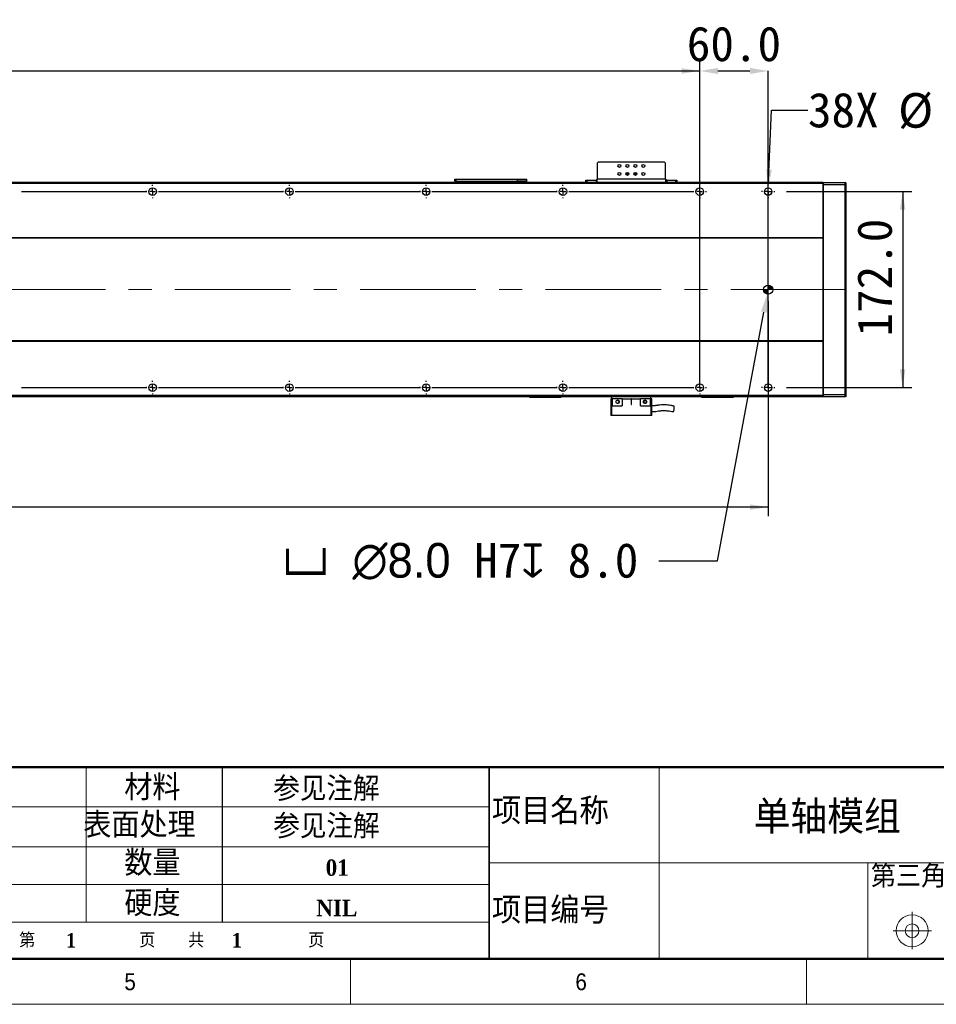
# Model space of a CAD drawing. Header units: millimetres. Extents: x 40 to 3331, y 40 to 2336.
# Tile 6 of 12: x 1790 to 2594, y 40 to 904. Entities that reach past the tile are written whole.
import ezdxf

# ---------------------------------------------------------------- set-up
doc = ezdxf.new("R2010")
doc.units = ezdxf.units.MM
doc.header["$LTSCALE"] = 8
doc.header["$PDSIZE"] = -1
doc.linetypes.add('CENTERX2', pattern=[20.32, 12.7, -2.54, 2.54, -2.54])
doc.layers.add('DIMNS', color=7, linetype='Continuous')
doc.styles.add('SLDTEXTSTYLE0', font='Gothic.ttf', dxfattribs={"width": 0.913})
doc.styles.add('SLDTEXTSTYLE1', font='timesbd.ttf', dxfattribs={"width": 0.933})
doc.styles.add('SLDTEXTSTYLE2', font='txt', dxfattribs={"bigfont": 'bigfont'})
doc.styles.add('SLDTEXTSTYLE3', font='txt', dxfattribs={"bigfont": 'bigfont'})
doc.styles.add('SLDTEXTSTYLE6', font='timesbd.ttf', dxfattribs={"width": 0.933, "bigfont": 'bigfont'})
doc.styles.add('SLDTEXTSTYLE7', font='txt')
doc.styles.add('SLDTEXTSTYLE8', font='txt', dxfattribs={"bigfont": 'bigfont'})
doc.dimstyles.new('SLDDIMSTYLE0', dxfattribs={"dimtxt": 30.4, "dimasz": 16, "dimexe": 0, "dimexo": 0.0625, "dimgap": 7.6, "dimtad": 2, "dimdec": 1, "dimrnd": 1e-09, "dimzin": 4, "dimdsep": 46, "dimtxsty": 'SLDTEXTSTYLE7', "dimsah": 1, "dimcen": 0.09, "dimadec": 0, "dimazin": 1, "dimtfac": 1, "dimtdec": 1, "dimtmove": 0, "dimatfit": 0, "dimfxl": 0, "dimfrac": 2, "dimtolj": 1, "dimtzin": 12, "dimarcsym": 0})
doc.dimstyles.new('SLDDIMSTYLE1', dxfattribs={"dimtxt": 30.4, "dimasz": 16, "dimexe": 0, "dimexo": 0.0625, "dimgap": 7.6, "dimtad": 2, "dimdec": 1, "dimrnd": 1e-09, "dimzin": 4, "dimdsep": 46, "dimtxsty": 'SLDTEXTSTYLE7', "dimsah": 1, "dimcen": 0.09, "dimadec": 0, "dimazin": 1, "dimtfac": 1, "dimtdec": 1, "dimtofl": 0, "dimtmove": 0, "dimatfit": 3, "dimfxl": 0, "dimfrac": 2, "dimtolj": 1, "dimtzin": 12, "dimarcsym": 0})
doc.dimstyles.new('SLDDIMSTYLE5', dxfattribs={"dimtxt": 30.4, "dimasz": 16, "dimexe": 0, "dimexo": 0.0625, "dimgap": 7.6, "dimtad": 0, "dimtih": 1, "dimtoh": 1, "dimdec": 1, "dimrnd": 1e-09, "dimzin": 4, "dimdsep": 46, "dimtxsty": 'SLDTEXTSTYLE7', "dimsah": 1, "dimcen": 0, "dimadec": 0, "dimazin": 1, "dimtfac": 1, "dimtdec": 1, "dimtofl": 0, "dimtmove": 0, "dimatfit": 3, "dimfxl": 0, "dimfrac": 2, "dimtolj": 1, "dimtzin": 12, "dimarcsym": 0})
doc.dimstyles.new('SLDDIMSTYLE8', dxfattribs={"dimtxt": 30.4, "dimasz": 16, "dimexe": 0, "dimexo": 0.0625, "dimgap": 7.6, "dimtad": 0, "dimtih": 1, "dimtoh": 1, "dimdec": 1, "dimrnd": 1e-09, "dimzin": 12, "dimdsep": 46, "dimtxsty": 'SLDTEXTSTYLE7', "dimsah": 1, "dimcen": 0, "dimadec": 0, "dimazin": 3, "dimtfac": 1, "dimtdec": 1, "dimtofl": 0, "dimtmove": 0, "dimatfit": 3, "dimfxl": 0, "dimfrac": 2, "dimtolj": 1, "dimtzin": 12, "dimarcsym": 0})

# ---------------------------------------------------------------- blocks, each defined once
blk = doc.blocks.new('_D_23')
at = {"layer": 'DIMNS'}
for p, q in [((466.35, 768.97), (466.35, 866.77)), ((2386.35, 768.97), (2386.35, 866.77)), ((466.35, 858.77), (2386.35, 858.77))]:
    blk.add_line(p, q, dxfattribs=at)
for points in [[(466.35, 858.77), (482.35, 856.37), (482.35, 861.17)], [(2386.35, 858.77), (2370.35, 861.17), (2370.35, 856.37)]]:
    blk.add_solid(points, dxfattribs=at)
at = {"layer": 'DIMNS', "char_height": 30.4, "attachment_point": 1}
for s, insert, style in [('1920.0', (1137.69, 898.66), 'SLDTEXTSTYLE7'), ('=16×120.0（PITCH）', (1256.5, 898.66), 'SLDTEXTSTYLE8')]:
    blk.add_mtext(s, dxfattribs=dict(at, insert=insert, style=style))
blk = doc.blocks.new('_D_26')
at = {"layer": 'DIMNS'}
for p, q in [((2446.35, 656.81), (2446.35, 468.17)), ((406.35, 650.27), (406.35, 468.17)), ((2446.35, 476.17), (406.35, 476.17))]:
    blk.add_line(p, q, dxfattribs=at)
for points in [[(406.35, 476.17), (422.35, 473.77), (422.35, 478.57)], [(2446.35, 476.17), (2430.35, 478.57), (2430.35, 473.77)]]:
    blk.add_solid(points, dxfattribs=at)
at = {"layer": 'DIMNS', "insert": (1360.23, 516.06), "char_height": 30.4, "attachment_point": 1, "style": 'SLDTEXTSTYLE7'}
blk.add_mtext('2040.0', dxfattribs=at)
blk = doc.blocks.new('_D_27')
at = {"layer": 'Defpoints', "color": 0}
for p in [(2446.35, 858.77), (2386.35, 580.97), (2446.35, 580.97)]:
    blk.add_point(p, dxfattribs=at)
at = {"layer": 'DIMNS', "color": 0, "lineweight": -2}
for p, q in [((2386.35, 581.03), (2386.35, 858.77)), ((2402.35, 858.77), (2430.35, 858.77)), ((2446.35, 581.03), (2446.35, 858.77))]:
    blk.add_line(p, q, dxfattribs=at)
at = {"layer": 'DIMNS', "color": 0}
for points in [[(2402.35, 861.44), (2402.35, 856.1), (2386.35, 858.77)], [(2430.35, 861.44), (2430.35, 856.1), (2446.35, 858.77)]]:
    blk.add_solid(points, dxfattribs=at)
at = {"layer": 'DIMNS', "color": 0, "insert": (2416.35, 897.79), "char_height": 30.4, "attachment_point": 2, "style": 'SLDTEXTSTYLE7'}
blk.add_mtext('\\A1;60.0', dxfattribs=at)
blk = doc.blocks.new('_D_28')
at = {"layer": 'Defpoints', "color": 0}
for p in [(2447.08, 670.9), (2445.61, 663.04)]:
    blk.add_point(p, dxfattribs=at)
at = {"layer": 'DIMNS', "color": 0, "lineweight": -2}
for p, q in [((2401.9, 428.91), (2442.68, 647.31)), ((2350.35, 428.91), (2401.9, 428.91))]:
    blk.add_line(p, q, dxfattribs=at)
at = {"layer": 'DIMNS', "color": 0}
blk.add_solid([(2440.06, 647.8), (2445.3, 646.82), (2445.61, 663.04)], dxfattribs=at)
at = {"layer": 'DIMNS', "color": 0, "insert": (2020.47, 444.69), "char_height": 30.4, "attachment_point": 1, "style": 'SLDTEXTSTYLE7'}
blk.add_mtext('\\A1;{\\fGDT|b0|i0|c134|p2;v} {\\fMS PGothic|b0|i0|c128|p34;∅8.0} H7{\\fGDT|b0|i0|c134|p2;x} 8.0', dxfattribs=at)
blk = doc.blocks.new('_D_30')
at = {"layer": 'DIMNS'}
for p, q in [((2446.48, 756.27), (2449.25, 824.4)), ((2449.25, 824.4), (2481.25, 824.4))]:
    blk.add_line(p, q, dxfattribs=at)
blk.add_solid([(2446.48, 756.27), (2449.53, 772.16), (2444.73, 772.35)], dxfattribs=at)
at = {"layer": 'DIMNS', "char_height": 30.4, "attachment_point": 1, "style": 'SLDTEXTSTYLE7'}
for s, insert in [('38X ', (2481.25, 839.72)), ('%%c', (2560.37, 839.42)), (' 6.6 THROUGH HOLE', (2607.34, 839.72))]:
    blk.add_mtext(s, dxfattribs=dict(at, insert=insert))
blk = doc.blocks.new('_D_31')
at = {"layer": 'DIMNS'}
for p, q in [((2462.35, 752.97), (2572.35, 752.97)), ((2564.35, 752.97), (2564.35, 580.97)), ((2462.35, 580.97), (2572.35, 580.97))]:
    blk.add_line(p, q, dxfattribs=at)
for points in [[(2564.35, 752.97), (2561.95, 736.97), (2566.75, 736.97)], [(2564.35, 580.97), (2566.75, 596.97), (2561.95, 596.97)]]:
    blk.add_solid(points, dxfattribs=at)
at = {"layer": 'DIMNS', "insert": (2524.46, 625.8), "char_height": 30.4, "attachment_point": 1, "rotation": 90, "style": 'SLDTEXTSTYLE7'}
blk.add_mtext('172.0', dxfattribs=at)
blk = doc.blocks.new('SW_CENTERMARKSYMBOL_8')
at = {"layer": 'DIMNS', "color": 0}
for p, q in [((1440, 5.08), (1440, 5.84)), ((1440, 0), (1440, 2.54)), ((1440, 0), (1440, 2.54)), ((1440, 0), (1440, 2.54)), ((1440, 0), (1440, 2.54)), ((1440, 0), (1440, 2.54)), ((1560, 5.08), (1560, 5.84)), ((1560, 0), (1560, 2.54)), ((1560, 0), (1560, 2.54)), ((1560, 0), (1560, 2.54)), ((1560, 0), (1560, 2.54)), ((1680, 5.08), (1680, 5.84)), ((1680, 0), (1680, 2.54)), ((1680, 0), (1680, 2.54)), ((1680, 0), (1680, 2.54)), ((1800, 5.08), (1800, 5.84)), ((1800, 0), (1800, 2.54)), ((1800, 0), (1800, 2.54)), ((1920, 5.08), (1920, 5.84)), ((1920, 0), (1920, 2.54)), ((1325.08, 0), (1325.84, 0)), ((1325.08, 0), (1434.92, 0)), ((1434.92, 0), (1434.16, 0)), ((1440, 0), (1437.46, 0)), ((1440, 0), (1437.46, 0)), ((1440, 0), (1437.46, 0)), ((1440, 0), (1437.46, 0)), ((1440, 0), (1437.46, 0)), ((1440, 0), (1440, -2.54)), ((1440, 0), (1442.54, 0)), ((1440, 0), (1440, -2.54)), ((1440, 0), (1442.54, 0)), ((1440, 0), (1440, -2.54)), ((1440, 0), (1442.54, 0)), ((1440, 0), (1440, -2.54)), ((1440, 0), (1442.54, 0)), ((1440, 0), (1440, -2.54)), ((1440, 0), (1442.54, 0)), ((1440, -5.08), (1440, -5.84)), ((1445.08, 0), (1445.84, 0)), ((1445.08, 0), (1554.92, 0)), ((1554.92, 0), (1554.16, 0)), ((1560, 0), (1557.46, 0)), ((1560, 0), (1557.46, 0)), ((1560, 0), (1557.46, 0)), ((1560, 0), (1557.46, 0)), ((1560, 0), (1560, -2.54)), ((1560, 0), (1562.54, 0)), ((1560, 0), (1560, -2.54)), ((1560, 0), (1562.54, 0)), ((1560, 0), (1560, -2.54)), ((1560, 0), (1562.54, 0)), ((1560, 0), (1560, -2.54)), ((1560, 0), (1562.54, 0)), ((1560, -5.08), (1560, -5.84)), ((1565.08, 0), (1565.84, 0)), ((1565.08, 0), (1674.92, 0)), ((1674.92, 0), (1674.16, 0)), ((1680, 0), (1677.46, 0)), ((1680, 0), (1677.46, 0)), ((1680, 0), (1677.46, 0)), ((1680, 0), (1680, -2.54)), ((1680, 0), (1682.54, 0)), ((1680, 0), (1680, -2.54)), ((1680, 0), (1682.54, 0)), ((1680, 0), (1680, -2.54)), ((1680, 0), (1682.54, 0)), ((1680, -5.08), (1680, -5.84)), ((1685.08, 0), (1685.84, 0)), ((1685.08, 0), (1794.92, 0)), ((1794.92, 0), (1794.16, 0)), ((1800, 0), (1797.46, 0)), ((1800, 0), (1797.46, 0)), ((1800, 0), (1800, -2.54)), ((1800, 0), (1802.54, 0)), ((1800, 0), (1800, -2.54)), ((1800, 0), (1802.54, 0)), ((1800, -5.08), (1800, -5.84)), ((1805.08, 0), (1805.84, 0)), ((1805.08, 0), (1914.92, 0)), ((1920, 0), (1917.46, 0)), ((1920, 0), (1920, -2.54)), ((1920, 0), (1922.54, 0)), ((1920, -5.08), (1920, -5.84)), ((1925.08, 0), (1925.84, 0))]:
    blk.add_line(p, q, dxfattribs=at)
blk = doc.blocks.new('SW_CENTERMARKSYMBOL_9')
at = {"layer": 'DIMNS', "color": 0}
for p, q in [((1320, 5.08), (1320, 5.84)), ((1320, 0), (1320, 2.54)), ((1320, 0), (1320, 2.54)), ((1320, 0), (1320, 2.54)), ((1320, 0), (1320, 2.54)), ((1320, 0), (1320, 2.54)), ((1440, 5.08), (1440, 5.84)), ((1440, 0), (1440, 2.54)), ((1440, 0), (1440, 2.54)), ((1440, 0), (1440, 2.54)), ((1440, 0), (1440, 2.54)), ((1560, 5.08), (1560, 5.84)), ((1560, 0), (1560, 2.54)), ((1560, 0), (1560, 2.54)), ((1560, 0), (1560, 2.54)), ((1680, 5.08), (1680, 5.84)), ((1680, 0), (1680, 2.54)), ((1680, 0), (1680, 2.54)), ((1800, 5.08), (1800, 5.84)), ((1800, 0), (1800, 2.54)), ((1205.08, 0), (1205.84, 0)), ((1205.08, 0), (1314.92, 0)), ((1314.92, 0), (1314.16, 0)), ((1320, 0), (1317.46, 0)), ((1320, 0), (1317.46, 0)), ((1320, 0), (1317.46, 0)), ((1320, 0), (1317.46, 0)), ((1320, 0), (1317.46, 0)), ((1320, 0), (1320, -2.54)), ((1320, 0), (1322.54, 0)), ((1320, 0), (1320, -2.54)), ((1320, 0), (1322.54, 0)), ((1320, 0), (1320, -2.54)), ((1320, 0), (1322.54, 0)), ((1320, 0), (1320, -2.54)), ((1320, 0), (1322.54, 0)), ((1320, 0), (1320, -2.54)), ((1320, 0), (1322.54, 0)), ((1320, -5.08), (1320, -5.84)), ((1325.08, 0), (1325.84, 0)), ((1325.08, 0), (1434.92, 0)), ((1434.92, 0), (1434.16, 0)), ((1440, 0), (1437.46, 0)), ((1440, 0), (1437.46, 0)), ((1440, 0), (1437.46, 0)), ((1440, 0), (1437.46, 0)), ((1440, 0), (1440, -2.54)), ((1440, 0), (1442.54, 0)), ((1440, 0), (1440, -2.54)), ((1440, 0), (1442.54, 0)), ((1440, 0), (1440, -2.54)), ((1440, 0), (1442.54, 0)), ((1440, 0), (1440, -2.54)), ((1440, 0), (1442.54, 0)), ((1440, -5.08), (1440, -5.84)), ((1445.08, 0), (1445.84, 0)), ((1445.08, 0), (1554.92, 0)), ((1554.92, 0), (1554.16, 0)), ((1560, 0), (1557.46, 0)), ((1560, 0), (1557.46, 0)), ((1560, 0), (1557.46, 0)), ((1560, 0), (1560, -2.54)), ((1560, 0), (1562.54, 0)), ((1560, 0), (1560, -2.54)), ((1560, 0), (1562.54, 0)), ((1560, 0), (1560, -2.54)), ((1560, 0), (1562.54, 0)), ((1560, -5.08), (1560, -5.84)), ((1565.08, 0), (1565.84, 0)), ((1565.08, 0), (1674.92, 0)), ((1674.92, 0), (1674.16, 0)), ((1680, 0), (1677.46, 0)), ((1680, 0), (1677.46, 0)), ((1680, 0), (1680, -2.54)), ((1680, 0), (1682.54, 0)), ((1680, 0), (1680, -2.54)), ((1680, 0), (1682.54, 0)), ((1680, -5.08), (1680, -5.84)), ((1685.08, 0), (1685.84, 0)), ((1685.08, 0), (1794.92, 0)), ((1800, 0), (1797.46, 0)), ((1800, 0), (1800, -2.54)), ((1800, 0), (1802.54, 0)), ((1800, -5.08), (1800, -5.84)), ((1805.08, 0), (1805.84, 0))]:
    blk.add_line(p, q, dxfattribs=at)
blk = doc.blocks.new('SW_CENTERMARKSYMBOL_10')
at = {"layer": 'DIMNS', "color": 0}
for p, q in [((-5.08, 0), (-5.84, 0)), ((0, 0), (-2.54, 0)), ((0, 5.08), (0, 5.84)), ((0, 0), (0, 2.54)), ((0, 0), (0, -2.54)), ((0, 0), (2.54, 0)), ((5.08, 0), (5.84, 0)), ((0, -5.08), (0, -5.84))]:
    blk.add_line(p, q, dxfattribs=at)
blk = doc.blocks.new('SW_CENTERMARKSYMBOL_11')
at = {"layer": 'DIMNS', "color": 0}
for p, q in [((-5.08, 0), (-5.84, 0)), ((0, 0), (-2.54, 0)), ((0, 5.08), (0, 5.84)), ((0, 0), (0, 2.54)), ((0, 0), (0, -2.54)), ((0, 0), (2.54, 0)), ((5.08, 0), (5.84, 0)), ((0, -5.08), (0, -5.84))]:
    blk.add_line(p, q, dxfattribs=at)
blk = doc.blocks.new('SW_DOWELSYMBOL_6')
at = {"linetype": 'Continuous', "lineweight": 18}
h = blk.add_hatch(color=0, dxfattribs=at)
edge = h.paths.add_edge_path(flags=0)
edge.add_arc((0, 0), 4, 180, 270)
edge.add_line((0, -4), (0, 0))
edge.add_line((0, 0), (-4, 0))
h = blk.add_hatch(color=0, dxfattribs=at)
edge = h.paths.add_edge_path(flags=0)
edge.add_arc((0, 0), 4, 0, 90)
edge.add_line((0, 4), (0, 0))
edge.add_line((0, 0), (4, 0))
at = {"layer": 'DIMNS', "color": 0}
blk.add_circle((0, 0), 4, dxfattribs=at)

msp = doc.modelspace()

# ---------------------------------------------------------------- linework, layer by layer
at = {"color": 7, "linetype": 'Continuous', "lineweight": 25}
for p, q in [((2297.3487348, 778.7713308), (2296.3486881, 777.7713288)), ((2296.3486881, 777.7713288), (2296.3486881, 763.9713336)), ((2355.3487033, 778.7713308), (2297.3487348, 778.7713308)), ((2356.3486309, 777.7713288), (2355.3487033, 778.7713308)), ((2356.3486309, 763.9713336), (2356.3486309, 777.7713288)), ((2494.3486423, 760.9713275), (358.3486647, 760.9713275)), ((2171.3486881, 761.9713295), (2171.3486881, 763.9713336)), ((2171.3486881, 763.9713336), (2172.3487348, 763.9713336)), ((2172.3487348, 761.9713295), (2171.3486881, 761.9713295)), ((2172.3487348, 763.9713336), (2172.3487348, 761.9713295)), ((2172.3487348, 763.9713336), (2226.3486356, 763.9713336)), ((2172.3487348, 761.9713295), (2226.3486356, 761.9713295)), ((2199.3486852, 760.9713275), (2199.3486852, 761.9713295)), ((2226.3486356, 761.9713295), (2226.3486356, 763.9713336)), ((2226.3486356, 763.9713336), (2234.3486518, 763.9713336)), ((2234.3486518, 761.9713295), (2226.3486356, 761.9713295)), ((2234.3486518, 763.9713336), (2234.3486518, 761.9713295)), ((2234.3486518, 761.9713295), (2234.3486518, 760.9713275)), ((2286.3486976, 760.9713275), (2286.3486976, 762.9713315)), ((2286.3486976, 762.9713315), (2287.3486251, 762.9713315)), ((2287.3486251, 762.9713315), (2287.3486251, 760.9713275)), ((2287.3486251, 762.9713315), (2295.3486414, 762.9713315)), ((2295.3486414, 762.9713315), (2295.3486414, 760.9713275)), ((2296.3486881, 762.9713315), (2295.3486414, 762.9713315)), ((2356.3486309, 763.9713336), (2296.3486881, 763.9713336)), ((2296.3486881, 760.9713275), (2296.3486881, 763.9713336)), ((2356.3486309, 763.9713336), (2356.3486309, 760.9713275)), ((2357.3486776, 762.9713315), (2356.3486309, 762.9713315)), ((2357.3486776, 762.9713315), (2357.3486776, 760.9713275)), ((2357.3486776, 762.9713315), (2365.3486938, 762.9713315)), ((2365.3486938, 760.9713275), (2365.3486938, 762.9713315)), ((2365.3486938, 762.9713315), (2366.3487405, 762.9713315)), ((2366.3487405, 762.9713315), (2366.3487405, 760.9713275)), ((2494.3486423, 760.6713299), (2494.6486921, 760.9713275)), ((2494.3486423, 760.9713275), (2494.3486423, 759.9713329)), ((2494.6486921, 760.9713275), (2494.6486921, 758.9713309)), ((2494.6486921, 760.9713275), (2514.0486927, 760.9713275)), ((2514.0486927, 758.9713309), (2514.0486927, 760.9713275)), ((2514.3487424, 760.6713299), (2514.0486927, 760.9713275)), ((2514.3487424, 760.6713299), (2514.3487424, 758.8470701)), ((2494.3486423, 759.9713329), (358.3486647, 759.9713329)), ((2494.3486423, 759.9713329), (2494.3486423, 712.4713298)), ((2494.3486423, 758.8470701), (2494.6486921, 758.9713309)), ((2494.6486921, 758.9713309), (2494.6486921, 574.9713305)), ((2514.0486927, 758.9713309), (2494.6486921, 758.9713309)), ((2514.0486927, 574.9713305), (2514.0486927, 758.9713309)), ((2514.3487424, 758.8470701), (2514.0486927, 758.9713309)), ((2514.3487424, 758.8470701), (2514.3487424, 575.0955913)), ((2494.3486423, 712.4713298), (358.3486647, 712.4713298)), ((2494.3486423, 711.9713288), (358.3486647, 711.9713288)), ((2494.3486423, 712.4713298), (2494.3486423, 711.9713288)), ((2494.3486423, 711.9713288), (2494.3486423, 621.9713289)), ((2494.3486423, 621.9713289), (358.3486647, 621.9713289)), ((2494.3486423, 621.9713289), (2494.3486423, 621.4713316)), ((2494.3486423, 621.4713316), (358.3486647, 621.4713316)), ((2494.3486423, 621.4713316), (2494.3486423, 573.9713285)), ((2494.3486423, 573.9713285), (358.3486647, 573.9713285)), ((2494.3486423, 572.9713339), (358.3486647, 572.9713339)), ((2236.8487091, 572.7713305), (2236.8487091, 572.9713339)), ((2236.8487091, 572.7713305), (2237.8486366, 572.7713305)), ((2236.8487091, 572.7713305), (2237.1486396, 572.4713329)), ((2237.9729719, 572.4713329), (2237.1486396, 572.4713329)), ((2237.8486366, 572.9713339), (2237.8486366, 572.7713305)), ((2237.9729719, 572.4713329), (2237.8486366, 572.7713305)), ((2237.8486366, 572.7713305), (2263.8486595, 572.7713305)), ((2263.7244434, 572.4713329), (2237.9729719, 572.4713329)), ((2263.7244434, 572.4713329), (2263.8486595, 572.7713305)), ((2264.5486564, 572.4713329), (2263.7244434, 572.4713329)), ((2263.8486595, 572.7713305), (2263.8486595, 572.9713339)), ((2263.8486595, 572.7713305), (2264.8487062, 572.7713305)), ((2264.5486564, 572.4713329), (2264.8487062, 572.7713305)), ((2264.8487062, 572.9713339), (2264.8487062, 572.7713305)), ((2309.5487327, 571.0713316), (2308.3486528, 571.0713316)), ((2308.3486528, 571.0713316), (2308.3486528, 556.6713337)), ((2309.3486995, 571.0713316), (2309.3486995, 572.9713339)), ((2318.3486433, 571.0713316), (2309.5487327, 571.0713316)), ((2309.5487327, 571.0713316), (2309.5487327, 565.0713269)), ((2318.3486433, 571.0713316), (2326.0986776, 571.0713316)), ((2318.3486433, 571.0713316), (2318.3486433, 565.0713269)), ((2326.5986414, 571.0713316), (2326.0986776, 571.0713316)), ((2326.0986776, 571.0713316), (2326.0986776, 566.3213331)), ((2326.5986414, 571.0713316), (2334.3486757, 571.0713316)), ((2326.5986414, 566.3213331), (2326.5986414, 571.0713316)), ((2334.3486757, 565.0713269), (2334.3486757, 571.0713316)), ((2343.1487054, 571.0713316), (2334.3486757, 571.0713316)), ((2343.1487054, 565.0713269), (2343.1487054, 571.0713316)), ((2344.3486662, 571.0713316), (2343.1487054, 571.0713316)), ((2343.3487386, 571.0713316), (2343.3487386, 572.9713339)), ((2344.3486662, 556.6713337), (2344.3486662, 571.0713316)), ((2387.848732, 572.7713305), (2387.848732, 572.9713339)), ((2387.848732, 572.7713305), (2388.8486595, 572.7713305)), ((2387.848732, 572.7713305), (2388.1486625, 572.4713329)), ((2388.9729948, 572.4713329), (2388.1486625, 572.4713329)), ((2388.8486595, 572.9713339), (2388.8486595, 572.7713305)), ((2388.9729948, 572.4713329), (2388.8486595, 572.7713305)), ((2388.8486595, 572.7713305), (2414.8486824, 572.7713305)), ((2414.7244663, 572.4713329), (2388.9729948, 572.4713329)), ((2414.7244663, 572.4713329), (2414.8486824, 572.7713305)), ((2415.5486793, 572.4713329), (2414.7244663, 572.4713329)), ((2414.8486824, 572.7713305), (2414.8486824, 572.9713339)), ((2414.8486824, 572.7713305), (2415.8487291, 572.7713305)), ((2415.5486793, 572.4713329), (2415.8487291, 572.7713305)), ((2415.8487291, 572.9713339), (2415.8487291, 572.7713305)), ((2494.3486423, 575.0955913), (2494.6486921, 574.9713305)), ((2494.3486423, 573.9713285), (2494.3486423, 572.9713339)), ((2494.3486423, 573.2713316), (2494.6486921, 572.9713339)), ((2494.6486921, 574.9713305), (2494.6486921, 572.9713339)), ((2494.6486921, 574.9713305), (2514.0486927, 574.9713305)), ((2514.0486927, 572.9713339), (2494.6486921, 572.9713339)), ((2514.3487424, 575.0955913), (2514.0486927, 574.9713305)), ((2514.0486927, 572.9713339), (2514.0486927, 574.9713305)), ((2514.3487424, 573.2713316), (2514.0486927, 572.9713339)), ((2514.3487424, 575.0955913), (2514.3487424, 573.2713316)), ((2309.5487327, 565.0713269), (2309.3486995, 565.0713269)), ((2309.3486995, 556.6713337), (2309.3486995, 565.0713269)), ((2309.5487327, 565.0713269), (2318.3486433, 565.0713269)), ((2334.3486757, 565.0713269), (2343.1487054, 565.0713269)), ((2339.3579692, 569.1225503), (2339.4892187, 568.7185425)), ((2343.3487386, 565.0713269), (2343.1487054, 565.0713269)), ((2343.3487386, 565.0713269), (2343.3487386, 556.6713337)), ((2309.3486995, 556.6713337), (2308.3486528, 556.6713337)), ((2343.3487386, 556.6713337), (2309.3486995, 556.6713337)), ((2344.3486662, 556.6713337), (2343.3487386, 556.6713337))]:
    msp.add_line(p, q, dxfattribs=at)
at = {"color": 8, "linetype": 'Continuous', "lineweight": 25}
for p, q in [((2324.0987033, 768.4713278), (2321.5986461, 768.4713278)), ((2331.0986728, 768.4713278), (2328.5987348, 768.4713278))]:
    msp.add_line(p, q, dxfattribs=at)
at = {"color": 7, "linetype": 'Continuous', "lineweight": 50}
for p, q in [((3280, 248), (1464, 248)), ((80, 80), (3280, 80))]:
    msp.add_line(p, q, dxfattribs=at)
at = {"color": 7, "linetype": 'Continuous', "lineweight": 18}
for p, q in [((1848, 248), (1848, 112.0474543)), ((2350.6031435, 248), (2350.6031435, 80)), ((1464, 213.2644636), (2201.4758613, 213.2644636)), ((1464, 178.0393756), (2201.4758613, 178.0393756)), ((2201.4758613, 164), (2674.0064972, 164)), ((2533.8235685, 164), (2533.8235685, 80)), ((1464, 145.0437235), (2201.4758613, 145.0437235)), ((2572.6369816, 121.1881967), (2572.6369816, 88.504689)), ((2201.4758613, 112.0474543), (1464, 112.0474543)), ((2555.9987653, 104.5499805), (2589.6093225, 104.5499805)), ((80, 80), (3280, 80)), ((984, 80), (3280, 80)), ((2080, 80), (2080, 40)), ((2480, 40), (2480, 80)), ((40, 40), (3320, 40))]:
    msp.add_line(p, q, dxfattribs=at)
at = {"color": 7, "linetype": 'Continuous', "lineweight": 35}
msp.add_line((2201.4758613, 248), (2201.4758613, 80), dxfattribs=at)
at = {"color": 7, "linetype": 'Continuous', "lineweight": 25}
for centre, radius in [((2315.8486833, 775.4713306), 1.25), ((2315.8486833, 768.4713306), 1.25), ((2322.8486833, 775.4713306), 1.25), ((2322.8486833, 768.4713306), 1.25), ((2329.8486833, 775.4713306), 1.25), ((2329.8486833, 768.4713306), 1.25), ((2336.8486833, 775.4713306), 1.25), ((2336.8486833, 768.4713306), 1.25), ((1906.3486833, 752.9713306), 3.3), ((2026.3486833, 752.9713306), 3.3), ((2146.3486833, 752.9713306), 3.3), ((2266.3486833, 752.9713306), 3.3), ((2386.3486833, 752.9713306), 3.3), ((2446.3486833, 752.9713306), 3.3), ((2446.3486833, 666.9713306), 4), ((1906.3486833, 580.9713306), 3.3), ((2026.3486833, 580.9713306), 3.3), ((2146.3486833, 580.9713306), 3.3), ((2266.3486833, 580.9713306), 3.3), ((2386.3486833, 580.9713306), 3.3), ((2446.3486833, 580.9713306), 3.3), ((2314.3486833, 568.5713306), 1.6), ((2338.3486833, 568.5713306), 1.6)]:
    msp.add_circle(centre, radius, dxfattribs=at)
at = {"color": 7, "linetype": 'Continuous', "lineweight": 18}
for radius in [14, 6]:
    msp.add_circle((2572.6369816, 104.5499805), radius, dxfattribs=at)
at = {"color": 7, "linetype": 'Continuous', "lineweight": 25}
msp.add_arc((2326.3486833, 566.3213306), 0.25, 180, 0, dxfattribs=at)
for points, knots in [([(2315.48917, 568.7185425), (2315.5084542, 568.5899818), (2315.54721, 568.3316117), (2315.4403703, 567.9414098), (2315.2182804, 567.5955732), (2314.8823704, 567.3291103), (2314.4644239, 567.1785191), (2314.0067803, 567.171212), (2313.5718093, 567.3022046), (2313.3405134, 567.4843922), (2313.2318229, 567.5700057)], [0, 0, 0, 0, 0.1147367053, 0.2305878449, 0.3509160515, 0.4758132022, 0.6054459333, 0.7394092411, 0.8775433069, 1, 1, 1, 1]), ([(2314.3303365, 569.8708046), (2314.472203, 569.8437633), (2314.7553442, 569.7897935), (2315.1088538, 569.5371259), (2315.2884162, 569.2882208), (2315.3496587, 569.1422434), (2315.3579206, 569.1225503)], [0, 0, 0, 0, 0.3222953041, 0.6432460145, 0.9518718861, 1, 1, 1, 1]), ([(2315.3315754, 569.1454533), (2315.3149732, 569.180311), (2315.248232, 569.3204393), (2315.0396002, 569.5077508), (2314.7318615, 569.6754826), (2314.4868917, 569.7200549), (2314.3596997, 569.7212843), (2314.3486948, 569.7213907)], [0, 0, 0, 0, 0.09664608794, 0.38851901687, 0.68043432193, 0.97235051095, 1, 1, 1, 1]), ([(2338.3486242, 569.7213311), (2338.2326653, 569.7111228), (2338.0007434, 569.6907059), (2337.6844608, 569.5304005), (2337.4284616, 569.2905199), (2337.2560908, 568.983242), (2337.1830242, 568.6391145), (2337.2156458, 568.2886731), (2337.3513604, 567.9639299), (2337.5777104, 567.694423), (2337.8740066, 567.5045023), (2338.2134314, 567.411518), (2338.565172, 567.4238803), (2338.8971071, 567.5404985), (2339.1797837, 567.7507527), (2339.3849535, 568.0353466), (2339.5033067, 568.3695893), (2339.4939148, 568.6022217), (2339.4892187, 568.7185425)], [0, 0, 0, 0, 0.062492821, 0.1249878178, 0.1874914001, 0.249990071, 0.3124893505, 0.3749876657, 0.4374894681, 0.4999988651, 0.5625007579, 0.6249970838, 0.6875036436, 0.749998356, 0.8125047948, 0.8750022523, 0.9374986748, 1, 1, 1, 1]), ([(2339.4892187, 568.7185425), (2339.5085149, 568.5899787), (2339.5472964, 568.3315925), (2339.4402622, 567.9414292), (2339.218222, 567.5955699), (2338.8822963, 567.329112), (2338.4643928, 567.1785294), (2338.0067895, 567.1712189), (2337.5718581, 567.3022057), (2337.3405621, 567.4843926), (2337.2318716, 567.5700057)], [0, 0, 0, 0, 0.11473976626, 0.23060270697, 0.35093412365, 0.4758346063, 0.60547079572, 0.73940228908, 0.87754004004, 1, 1, 1, 1]), ([(2337.7268285, 569.5230488), (2337.7944158, 569.5681343), (2337.9800501, 569.6919655), (2338.2053521, 569.7099161), (2338.3486242, 569.7213311)], [0, 0, 0, 0, 0.364088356, 1, 1, 1, 1]), ([(2337.7268285, 569.5230488), (2337.7944158, 569.5681343), (2337.9800501, 569.6919655), (2338.2053521, 569.7099161), (2338.3486242, 569.7213311)], [0, 0, 0, 0, 0.3640883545, 1, 1, 1, 1]), ([(2337.7268285, 569.5230488), (2337.793579, 569.5703679), (2337.917665, 569.6583321), (2338.0685983, 569.6746369), (2338.138339, 569.6821708)], [0, 0, 0, 0, 0.5379365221, 1, 1, 1, 1]), ([(2337.8999204, 569.6201447), (2337.9205425, 569.632163), (2338.0545371, 569.7102529), (2338.2138391, 569.7162538), (2338.3486242, 569.7213311)], [0, 0, 0, 0, 0.153902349, 1, 1, 1, 1]), ([(2338.3486242, 569.7213311), (2338.2178855, 569.7166792), (2338.0610964, 569.7111005), (2337.9285067, 569.6349822), (2337.9064769, 569.6223352)], [0, 0, 0, 0, 0.8338504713, 1, 1, 1, 1]), ([(2338.330266, 569.8708046), (2338.4721719, 569.8437742), (2338.7553214, 569.7898395), (2339.1088792, 569.5371187), (2339.2881511, 569.2881199), (2339.3496653, 569.1422425), (2339.3579692, 569.1225503)], [0, 0, 0, 0, 0.3223662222, 0.6432277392, 0.9518386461, 1, 1, 1, 1]), ([(2363.6612863, 564.8635674), (2362.6912163, 565.0184494), (2360.8803692, 565.3075704), (2358.4115873, 565.6912341), (2356.3529236, 565.8599996), (2354.4990257, 565.898884), (2352.4663431, 565.8181726), (2350.635005, 565.6113641), (2349.1243558, 565.3939215), (2348.1146337, 565.2428647), (2347.0720499, 565.0913342), (2346.009212, 564.9725225), (2345.0913437, 564.8950446), (2344.542072, 564.9284052), (2344.3486662, 564.9401519)], [0, 0, 0, 0, 0.15577473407, 0.29078751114, 0.39676787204, 0.47499099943, 0.57359172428, 0.70474621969, 0.7546876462, 0.80708533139, 0.86120491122, 0.9159559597, 0.97040698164, 1, 1, 1, 1]), ([(2363.0961151, 559.9645648), (2363.1306167, 559.9506016), (2363.2286003, 559.9109463), (2363.4213481, 560.1777592), (2363.6359369, 560.6762848), (2363.8233913, 561.3729654), (2363.9637384, 562.1793958), (2364.0411166, 563.018598), (2364.0453615, 563.7985875), (2363.9719352, 564.4146814), (2363.8398936, 564.8029351), (2363.7170088, 564.8333331), (2363.6610479, 564.8471761)], [0, 0, 0, 0, 0.0574041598, 0.1630263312, 0.2664685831, 0.3699763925, 0.4747887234, 0.5815851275, 0.6902315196, 0.7997764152, 0.9088195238, 1, 1, 1, 1]), ([(2344.3486662, 559.9549461), (2344.5838347, 559.9465299), (2345.3016535, 559.9208405), (2346.4469831, 560.0090132), (2348.1284258, 560.20216), (2349.8276631, 560.4707895), (2351.5044658, 560.7007372), (2352.9526056, 560.8460329), (2354.6392713, 560.9316286), (2356.5495713, 560.8687213), (2358.587467, 560.6444977), (2360.6970733, 560.28718), (2362.2441436, 560.0497623), (2363.0905122, 559.9198762)], [0, 0, 0, 0, 0.0368696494, 0.1125393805, 0.1785178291, 0.3028042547, 0.3842693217, 0.4445293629, 0.5302864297, 0.6473380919, 0.7447437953, 0.8603548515, 1, 1, 1, 1])]:
    msp.add_open_spline(points, degree=3, knots=knots, dxfattribs=at)
at = {"layer": 'DIMNS', "linetype": 'CENTERX2', "lineweight": 18}
msp.add_line((2515.1486833, 666.9713306), (270.8585861, 666.9713306), dxfattribs=at)
at = {"layer": 'DIMNS', "color": 7}
msp.add_line((1967.4614906, 248), (1967.4614906, 112.0474543), dxfattribs=at)

# ---------------------------------------------------------------- block references
at = {"layer": 'DIMNS'}
for name, p in [('SW_CENTERMARKSYMBOL_8', (466.3486833, 752.9713306)), ('SW_CENTERMARKSYMBOL_10', (2446.3486833, 752.9713306)), ('SW_DOWELSYMBOL_6', (2446.3486833, 666.9713306)), ('SW_CENTERMARKSYMBOL_9', (586.3486833, 580.9713306)), ('SW_CENTERMARKSYMBOL_11', (2446.3486833, 580.9713306))]:
    msp.add_blockref(name, p, dxfattribs=at)

# ---------------------------------------------------------------- texts
at = {"color": 7, "linetype": 'Continuous', "lineweight": 0, "attachment_point": 1}
for s, insert, char_height, style in [('材料', (1881.5122528, 241.3756797), 22.4, 'SLDTEXTSTYLE3'), ('参见注解', (2012.291056, 239.6526885), 21.16666667, 'SLDTEXTSTYLE2'), ('项目名称', (2204.0318544, 221.2187739), 23.28333333, 'SLDTEXTSTYLE3'), ('单轴模组', (2433.5196309, 217.9086348), 25.4, 'SLDTEXTSTYLE6'), ('表面处理', (1845.5643389, 208.5268063), 22.4, 'SLDTEXTSTYLE3'), ('参见注解', (2012.291056, 206.8038151), 21.16666667, 'SLDTEXTSTYLE2'), ('数量', (1881.5744726, 175.1148112), 22.4, 'SLDTEXTSTYLE3'), ('01', (2058.1738948, 167.1093645), 14.4, 'SLDTEXTSTYLE1'), ('硬度', (1881.5861402, 139.7153961), 22.4, 'SLDTEXTSTYLE3'), ('NIL', (2049.9038947, 131.7099494), 14.4, 'SLDTEXTSTYLE1'), ('项目编号', (2204.0318544, 134.0506042), 23.28333333, 'SLDTEXTSTYLE3'), ('第        页', (1789.3223946, 102.5651891), 12.8, 'SLDTEXTSTYLE3'), ('共        页', (1937.4933412, 102.5651891), 12.8, 'SLDTEXTSTYLE3'), ('1', (1830.3180401, 102.5585511), 12.8, 'SLDTEXTSTYLE1'), ('1', (1975.7024214, 102.5585511), 12.8, 'SLDTEXTSTYLE1'), ('5', (1881.5851378, 67.1747364), 14.8166667, 'SLDTEXTSTYLE0'), ('6', (2277.2582016, 67.1747364), 14.8166667, 'SLDTEXTSTYLE0')]:
    msp.add_mtext(s, dxfattribs=dict(at, insert=insert, char_height=char_height, style=style))
at = {"layer": 'DIMNS', "color": 7, "insert": (2536.4839625, 162.4328436), "char_height": 20, "attachment_point": 1, "style": 'SLDTEXTSTYLE3'}
msp.add_mtext('第三角画法', dxfattribs=at)

# ---------------------------------------------------------------- dimensions: what is measured, and where the dimension line sits
at = {"layer": 'DIMNS'}
dim = msp.add_linear_dim(base=(2386.3486833, 858.7713306), p1=(466.3486833, 758.8113306), p2=(2386.3486833, 758.8113306), text='<>=16×120.0（PITCH）', dimstyle='SLDDIMSTYLE1', dxfattribs=at)
dim.commit()
dim.dimension.update_dxf_attribs({"geometry": '_D_23', "text_midpoint": (1387.4104964, 858.7713306), "dimtype": 160})
for base, p1, p2, dimstyle, picture, middle in [((2446.3486833, 858.7713306), (2386.3486833, 580.9713306), (2446.3486833, 580.9713306), 'SLDDIMSTYLE0', '_D_27', (2416.3486833, 858.7713306)), ((406.3486833, 476.1712275), (2446.3486833, 666.9713306), (406.3486833, 660.4313306), 'SLDDIMSTYLE1', '_D_26', (1419.6414485, 476.1712275))]:
    dim = msp.add_linear_dim(base=base, p1=p1, p2=p2, dimstyle=dimstyle, dxfattribs=at)
    dim.commit()
    dim.dimension.update_dxf_attribs({"geometry": picture, "text_midpoint": middle, "dimtype": 160})
for p1, p2, text, dimstyle, picture, middle in [((2446.2148855, 749.6740441), (2446.4824811, 756.2686171), '38X <> THROUGH HOLE\\P', 'SLDDIMSTYLE8', '_D_30', (2732.0989055, 824.4014285)), ((2447.0828173, 670.9033844), (2445.6145493, 663.0392768), '{\\fGDT|b0|i0|c134|p2;v} {\\fMS PGothic|b0|i0|c128|p34;<>} H7{\\fGDT|b0|i0|c134|p2;x} 8.0', 'SLDDIMSTYLE5', '_D_28', (2181.610744, 428.9118018))]:
    dim = msp.add_diameter_dim_2p(p1=p1, p2=p2, text=text, dimstyle=dimstyle, dxfattribs=at)
    dim.commit()
    dim.dimension.update_dxf_attribs({"geometry": picture, "text_midpoint": middle, "dimtype": 163})
dim = msp.add_linear_dim(base=(2564.3486833, 580.9713306), p1=(2452.1886833, 752.9713306), p2=(2452.1886833, 580.9713306), angle=90, dimstyle='SLDDIMSTYLE0', dxfattribs=at)
dim.commit()
dim.dimension.update_dxf_attribs({"geometry": '_D_31', "text_midpoint": (2564.3486833, 674.2240922), "dimtype": 160})

doc.saveas('drawing.dxf')
